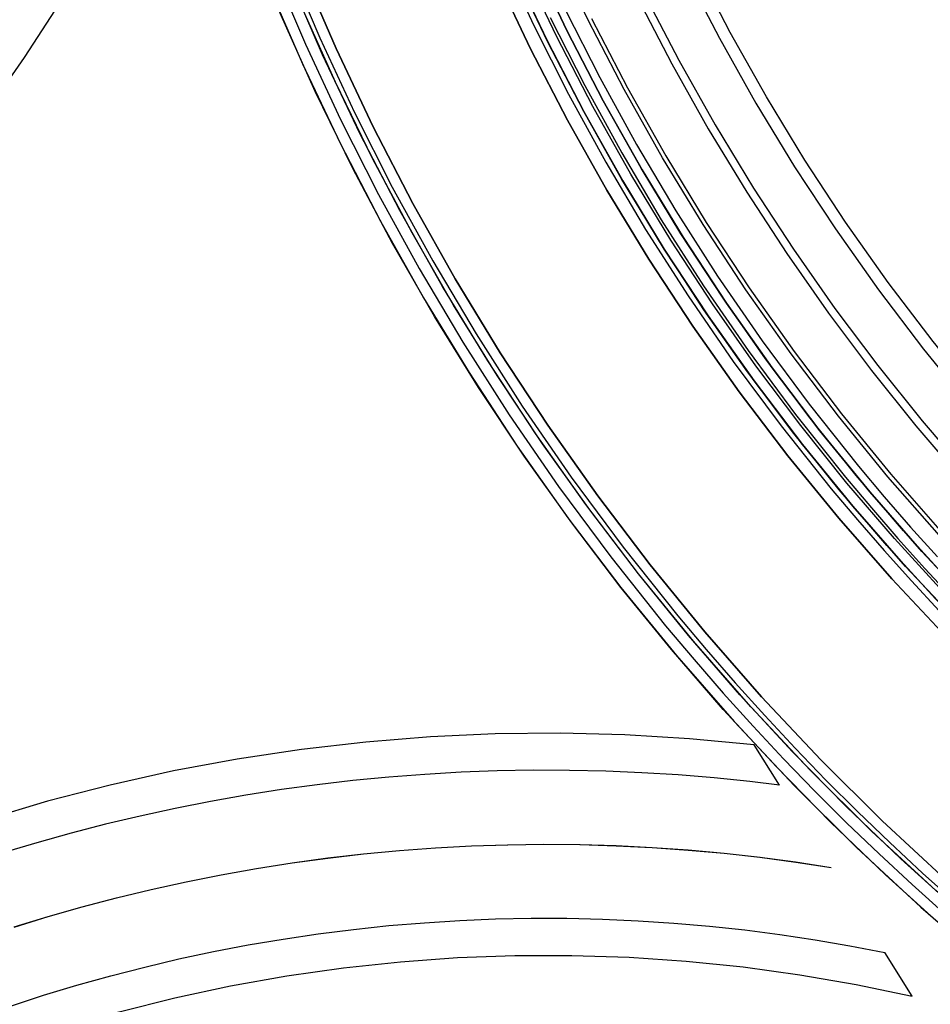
# Model space of a CAD drawing. Header units: millimetres. Extents: x -325 to 325, y -295 to 295.
# Tile 251 of 256: x -141 to -91, y -108 to -54. Entities that reach past the tile are written whole.
import ezdxf

# ---------------------------------------------------------------- set-up
doc = ezdxf.new("R2010")
doc.units = ezdxf.units.MM
doc.layers.add('Default', color=7, linetype='Continuous', true_color=0x000000)

msp = doc.modelspace()

# ---------------------------------------------------------------- linework, layer by layer
at = {"layer": 'Default', "extrusion": (-0.5, -1.80933e-15, 0.866025)}
msp.add_lwpolyline([(99.997, -100.686), (99.937, -97.235), (99.759, -93.787), (99.461, -90.348), (99.045, -86.921), (98.511, -83.511), (97.859, -80.12), (97.091, -76.755), (96.207, -73.418), (95.209, -70.113), (94.097, -66.845), (92.873, -63.617), (91.538, -60.434), (90.094, -57.298), (88.543, -54.214), (86.886, -51.186), (85.125, -48.216), (83.264, -45.309), (81.303, -42.468), (79.245, -39.696), (77.092, -36.997), (74.848, -34.374), (72.515, -31.83), (70.095, -29.368), (67.591, -26.991), (65.007, -24.702), (62.346, -22.503), (59.61, -20.398), (56.803, -18.388), (53.929, -16.476), (50.99, -14.665), (47.991, -12.956), (44.934, -11.352), (41.824, -9.854), (38.664, -8.464), (35.457, -7.185), (32.209, -6.017), (28.922, -4.961), (25.601, -4.02), (22.249, -3.194), (18.871, -2.484), (15.47, -1.891), (12.051, -1.416), (8.617, -1.059), (5.173, -0.82), (1.723, -0.701), (-1.729, -0.701), (-5.179, -0.82), (-8.623, -1.059), (-12.057, -1.416), (-15.476, -1.891), (-18.877, -2.484), (-22.255, -3.194), (-25.607, -4.02), (-28.928, -4.961), (-32.215, -6.017), (-35.464, -7.185), (-38.67, -8.464), (-41.83, -9.854), (-44.94, -11.352), (-47.997, -12.956), (-50.996, -14.665), (-53.935, -16.476), (-56.81, -18.388), (-59.616, -20.398), (-62.352, -22.503), (-65.013, -24.702), (-67.597, -26.991), (-70.101, -29.368), (-72.521, -31.83), (-74.854, -34.374), (-77.098, -36.997), (-79.251, -39.696), (-81.309, -42.468), (-83.27, -45.309), (-85.132, -48.216), (-86.892, -51.186), (-88.549, -54.214), (-90.1, -57.298), (-91.544, -60.434), (-92.879, -63.617), (-94.103, -66.845), (-95.215, -70.113), (-96.213, -73.418), (-97.097, -76.755), (-97.865, -80.12), (-98.517, -83.511), (-99.051, -86.921), (-99.467, -90.348), (-99.765, -93.787), (-99.943, -97.235), (-100.003, -100.686)], dxfattribs=at)
at = {"layer": 'Default'}
for points in [[(-114.446, -50.994), (-112.711, -54.722), (-110.836, -58.427), (-108.819, -62.103), (-106.66, -65.742), (-104.359, -69.336), (-101.917, -72.878), (-99.336, -76.359), (-96.616, -79.772), (-95.205, -81.451), (-93.761, -83.109), (-92.284, -84.747), (-90.773, -86.363)], [(-61.26, -106.106), (-64.886, -103.929), (-68.435, -101.627), (-71.902, -99.204), (-75.283, -96.663), (-78.575, -94.007), (-81.773, -91.239), (-84.873, -88.362), (-87.873, -85.38), (-90.767, -82.296), (-93.554, -79.114), (-96.229, -75.838), (-98.789, -72.472), (-101.232, -69.019), (-103.553, -65.483), (-105.752, -61.87), (-107.825, -58.183), (-109.769, -54.427), (-111.582, -50.605)], [(-126.804, -51.635), (-125.061, -55.724), (-123.166, -59.797), (-121.116, -63.846), (-118.912, -67.863), (-116.553, -71.839), (-114.039, -75.767), (-111.371, -79.637), (-108.549, -83.442), (-105.578, -87.172), (-104.036, -89.006), (-102.458, -90.818), (-100.843, -92.608), (-99.193, -94.373), (-97.507, -96.113), (-95.787, -97.828), (-94.033, -99.515), (-92.245, -101.175), (-90.425, -102.805), (-88.572, -104.405), (-86.688, -105.975), (-84.773, -107.513), (-82.829, -109.018)], [(-126.018, -51.315), (-124.286, -55.379), (-122.402, -59.427), (-120.366, -63.45), (-118.175, -67.442), (-115.831, -71.394), (-113.332, -75.297), (-110.68, -79.144), (-107.877, -82.925), (-104.923, -86.631), (-103.391, -88.454), (-101.823, -90.255), (-100.218, -92.034), (-98.578, -93.788), (-96.903, -95.518), (-95.194, -97.222), (-93.45, -98.899), (-91.674, -100.548), (-89.864, -102.168), (-88.023, -103.758), (-86.151, -105.318), (-84.248, -106.846), (-82.315, -108.342)], [(-113.839, -51.629), (-111.99, -55.528), (-110.006, -59.36), (-107.892, -63.122), (-105.649, -66.808), (-103.28, -70.415), (-100.788, -73.938), (-98.176, -77.373), (-95.447, -80.715), (-92.604, -83.962), (-89.651, -87.108), (-86.591, -90.15), (-83.427, -93.085), (-80.165, -95.909), (-76.806, -98.619), (-73.357, -101.212), (-69.82, -103.683), (-66.199, -106.031), (-62.5, -108.253)], [(-62.5, -108.253), (-66.199, -106.031), (-69.82, -103.683), (-73.357, -101.212), (-76.806, -98.619), (-80.165, -95.909), (-83.427, -93.085), (-86.591, -90.15), (-89.651, -87.108), (-92.604, -83.962), (-95.447, -80.715), (-98.176, -77.373), (-100.788, -73.938), (-103.28, -70.415), (-105.649, -66.808), (-107.892, -63.122), (-110.006, -59.36), (-111.99, -55.528), (-113.839, -51.629)], [(-62.222, -107.772), (-65.138, -106.035), (-68.05, -104.19), (-70.952, -102.236), (-73.84, -100.17), (-76.71, -97.99), (-79.554, -95.695), (-82.368, -93.284), (-85.146, -90.755), (-87.882, -88.109), (-90.569, -85.345), (-93.2, -82.463), (-95.771, -79.463), (-98.272, -76.348), (-100.699, -73.117), (-103.043, -69.774), (-105.299, -66.321), (-107.459, -62.761), (-109.517, -59.097), (-111.466, -55.332), (-113.3, -51.473)], [(-112.747, -51.134), (-110.914, -54.995), (-108.95, -58.79), (-106.856, -62.516), (-104.635, -66.167), (-102.288, -69.739), (-99.82, -73.228), (-97.233, -76.63), (-94.53, -79.94), (-91.715, -83.155), (-88.79, -86.272), (-85.759, -89.285), (-82.626, -92.192), (-79.395, -94.989), (-76.069, -97.673), (-72.653, -100.24), (-69.149, -102.688), (-65.564, -105.014), (-61.9, -107.214)], [(-61.9, -107.214), (-65.564, -105.014), (-69.149, -102.688), (-72.653, -100.24), (-76.069, -97.673), (-79.395, -94.989), (-82.626, -92.192), (-85.759, -89.285), (-88.79, -86.272), (-91.715, -83.155), (-94.53, -79.94), (-97.233, -76.63), (-99.82, -73.228), (-102.288, -69.739), (-104.635, -66.167), (-106.856, -62.516), (-108.95, -58.79), (-110.914, -54.995), (-112.747, -51.134)], [(-61.9, -107.214), (-64.801, -105.486), (-67.697, -103.651), (-70.585, -101.707), (-73.458, -99.651), (-76.312, -97.483), (-79.142, -95.2), (-81.942, -92.801), (-84.705, -90.285), (-87.427, -87.653), (-90.1, -84.903), (-92.718, -82.036), (-95.275, -79.052), (-97.763, -75.952), (-100.177, -72.739), (-102.51, -69.413), (-104.754, -65.978), (-106.903, -62.436), (-108.95, -58.791), (-110.889, -55.046), (-112.713, -51.207)], [(-58.002, -100.462), (-61.435, -98.4), (-64.795, -96.221), (-68.077, -93.927), (-71.279, -91.522), (-74.395, -89.007), (-77.423, -86.386), (-80.359, -83.662), (-83.199, -80.839), (-85.939, -77.919), (-88.577, -74.906), (-91.11, -71.804), (-93.534, -68.617), (-95.847, -65.347), (-98.045, -62), (-100.127, -58.579), (-102.089, -55.088), (-103.93, -51.532)], [(-68.15, -118.039), (-72.184, -115.617), (-76.131, -113.056), (-79.988, -110.361), (-83.75, -107.534), (-87.412, -104.58), (-90.969, -101.5), (-94.418, -98.3), (-97.755, -94.982), (-100.975, -91.552), (-104.075, -88.012), (-107.051, -84.367), (-109.899, -80.622), (-112.616, -76.781), (-115.199, -72.848), (-117.645, -68.828), (-119.951, -64.726), (-122.113, -60.548), (-124.131, -56.297), (-126, -51.979)], [(-68.15, -118.039), (-72.184, -115.617), (-76.131, -113.056), (-79.988, -110.361), (-83.75, -107.534), (-87.412, -104.58), (-90.969, -101.5), (-94.418, -98.3), (-97.755, -94.982), (-100.975, -91.552), (-104.075, -88.012), (-107.051, -84.367), (-109.899, -80.622), (-112.616, -76.781), (-115.199, -72.848), (-117.645, -68.828), (-119.951, -64.726), (-122.113, -60.548), (-124.131, -56.297), (-126, -51.979)], [(-67.75, -117.346), (-71.76, -114.938), (-75.684, -112.393), (-79.519, -109.713), (-83.258, -106.903), (-86.898, -103.966), (-90.435, -100.905), (-93.864, -97.723), (-97.181, -94.425), (-100.383, -91.014), (-103.464, -87.495), (-106.423, -83.872), (-109.254, -80.149), (-111.955, -76.33), (-114.523, -72.42), (-116.955, -68.424), (-119.247, -64.346), (-121.397, -60.192), (-123.402, -55.966), (-125.26, -51.673)], [(-125.26, -51.673), (-123.402, -55.966), (-121.397, -60.192), (-119.247, -64.346), (-116.955, -68.424), (-114.523, -72.42), (-111.955, -76.33), (-109.254, -80.149), (-106.423, -83.872), (-103.464, -87.495), (-100.383, -91.014), (-97.181, -94.425), (-93.864, -97.723), (-90.435, -100.905), (-86.898, -103.966), (-83.258, -106.903), (-79.519, -109.713), (-75.684, -112.393), (-71.76, -114.938), (-67.75, -117.346)], [(-63, -109.119), (-66.729, -106.88), (-70.378, -104.513), (-73.944, -102.021), (-77.421, -99.408), (-80.806, -96.677), (-84.095, -93.83), (-87.283, -90.872), (-90.368, -87.805), (-93.345, -84.633), (-96.21, -81.361), (-98.961, -77.992), (-101.594, -74.529), (-104.106, -70.978), (-106.494, -67.343), (-108.755, -63.627), (-110.886, -59.835), (-112.885, -55.972), (-114.75, -52.042)], [(-114.75, -52.042), (-112.885, -55.972), (-110.886, -59.835), (-108.755, -63.627), (-106.494, -67.343), (-104.106, -70.978), (-101.594, -74.529), (-98.961, -77.992), (-96.21, -81.361), (-93.345, -84.633), (-90.368, -87.805), (-87.283, -90.872), (-84.095, -93.83), (-80.806, -96.677), (-77.421, -99.408), (-73.944, -102.021), (-70.378, -104.513), (-66.729, -106.88), (-63, -109.119)], [(-62.5, -108.253), (-65.429, -106.508), (-68.353, -104.656), (-71.269, -102.693), (-74.17, -100.617), (-77.052, -98.428), (-79.909, -96.122), (-82.736, -93.7), (-85.526, -91.161), (-88.274, -88.502), (-90.973, -85.726), (-93.617, -82.831), (-96.198, -79.818), (-98.711, -76.689), (-101.148, -73.444), (-103.503, -70.086), (-105.769, -66.617), (-107.939, -63.041), (-110.006, -59.36), (-111.964, -55.58), (-113.806, -51.703)], [(-104.52, -51.824), (-102.669, -55.401), (-100.695, -58.911), (-98.602, -62.352), (-96.391, -65.718), (-94.065, -69.006), (-91.627, -72.212), (-89.08, -75.331), (-86.427, -78.361), (-83.671, -81.298), (-80.815, -84.137), (-77.863, -86.876), (-74.817, -89.512), (-71.683, -92.041), (-68.464, -94.461), (-65.162, -96.767), (-61.784, -98.959), (-58.331, -101.032)], [(-127.109, -52.436), (-125.223, -56.792), (-123.188, -61.081), (-121.007, -65.296), (-118.681, -69.434), (-116.214, -73.489), (-113.608, -77.457), (-110.867, -81.332), (-107.993, -85.11), (-104.991, -88.787), (-101.864, -92.358), (-98.616, -95.819), (-95.25, -99.165), (-91.77, -102.394), (-88.181, -105.5), (-84.487, -108.481), (-80.692, -111.333), (-76.802, -114.052), (-72.819, -116.635), (-68.75, -119.078)], [(-127.109, -52.436), (-125.223, -56.792), (-123.188, -61.081), (-121.007, -65.296), (-118.681, -69.434), (-116.214, -73.489), (-113.608, -77.457), (-110.867, -81.332), (-107.993, -85.11), (-104.991, -88.787), (-101.864, -92.358), (-98.616, -95.819), (-95.25, -99.165), (-91.77, -102.394), (-88.181, -105.5), (-84.487, -108.481), (-80.692, -111.333), (-76.802, -114.052), (-72.819, -116.635), (-68.75, -119.078)], [(-107.12, -53.175), (-105.246, -56.792), (-103.269, -60.313), (-101.193, -63.735), (-99.025, -67.054), (-96.772, -70.266), (-94.44, -73.37), (-92.036, -76.364), (-89.566, -79.247), (-87.037, -82.017), (-84.455, -84.673), (-81.826, -87.216), (-79.156, -89.646), (-76.452, -91.963), (-73.718, -94.169), (-70.961, -96.264), (-68.185, -98.249), (-65.396, -100.127), (-62.598, -101.9), (-59.796, -103.569)], [(-106.731, -52.982), (-104.865, -56.586), (-102.895, -60.095), (-100.826, -63.504), (-98.666, -66.811), (-96.421, -70.011), (-94.098, -73.105), (-91.702, -76.088), (-89.241, -78.96), (-86.721, -81.719), (-84.149, -84.366), (-81.529, -86.9), (-78.869, -89.321), (-76.175, -91.63), (-73.451, -93.828), (-70.704, -95.915), (-67.938, -97.893), (-65.159, -99.765), (-62.371, -101.531), (-59.579, -103.194)], [(-142.262, -59.318), (-140.252, -56.445), (-138.343, -53.503)], [(-68.15, -118.039), (-71.291, -116.169), (-74.427, -114.185), (-77.554, -112.085), (-80.667, -109.866), (-83.759, -107.527), (-86.826, -105.067), (-89.861, -102.483), (-92.858, -99.775), (-95.812, -96.942), (-98.715, -93.984), (-101.561, -90.902), (-104.342, -87.695), (-107.053, -84.364), (-109.686, -80.912), (-112.233, -77.34), (-114.688, -73.65), (-117.044, -69.846), (-119.293, -65.931), (-121.429, -61.909), (-123.445, -57.784), (-125.335, -53.562)], [(-68.75, -119.078), (-71.919, -117.192), (-75.084, -115.19), (-78.239, -113.071), (-81.379, -110.832), (-84.499, -108.472), (-87.593, -105.989), (-90.655, -103.382), (-93.68, -100.65), (-96.66, -97.792), (-99.588, -94.807), (-102.46, -91.697), (-105.266, -88.461), (-108.001, -85.1), (-110.657, -81.617), (-113.227, -78.013), (-115.703, -74.29), (-118.08, -70.451), (-120.349, -66.501), (-122.504, -62.442), (-124.538, -58.28), (-126.444, -54.02)], [(-111.817, -54.287), (-109.956, -57.963), (-107.955, -61.61), (-105.813, -65.22), (-103.531, -68.785), (-101.108, -72.299), (-98.547, -75.753), (-95.849, -79.139), (-94.449, -80.804), (-93.017, -82.45), (-91.551, -84.074), (-90.053, -85.677)], [(-110.99, -53.886), (-109.143, -57.534), (-107.157, -61.154), (-105.031, -64.737), (-102.765, -68.277), (-100.36, -71.764), (-97.818, -75.193), (-95.14, -78.554), (-93.751, -80.207), (-92.329, -81.84), (-90.874, -83.452)], [(-109.582, -54.334), (-107.641, -58.084), (-105.572, -61.765), (-103.377, -65.372), (-101.059, -68.901), (-98.621, -72.348), (-96.065, -75.709), (-93.395, -78.98), (-90.613, -82.156), (-87.723, -85.235), (-84.729, -88.212), (-81.634, -91.084), (-78.441, -93.847), (-75.155, -96.499), (-71.78, -99.036), (-68.319, -101.454), (-64.776, -103.752), (-61.156, -105.926)], [(-100.792, -93.614), (-104.284, -93.285), (-107.784, -93.078), (-111.29, -92.992), (-114.796, -93.028), (-118.3, -93.186), (-121.795, -93.465), (-125.279, -93.866), (-128.747, -94.387), (-132.195, -95.028), (-135.618, -95.789), (-139.013, -96.668), (-142.375, -97.664)], [(-99.422, -95.793), (-100.792, -93.614)], [(-101.014, -95.602), (-102.958, -95.404), (-104.906, -95.245), (-106.859, -95.124), (-108.815, -95.041), (-110.772, -94.997), (-112.731, -94.992), (-114.689, -95.026), (-116.645, -95.098), (-118.599, -95.21), (-120.549, -95.359), (-122.493, -95.547), (-124.432, -95.773), (-126.364, -96.036), (-128.287, -96.338), (-130.201, -96.676), (-132.104, -97.051), (-133.996, -97.463), (-135.875, -97.91), (-137.741, -98.393), (-139.592, -98.911), (-141.427, -99.463)], [(-99.422, -95.793), (-101.014, -95.602)], [(-140.812, -103.464), (-138.984, -102.902), (-137.139, -102.376), (-135.279, -101.886), (-133.404, -101.432), (-131.517, -101.016), (-129.617, -100.637), (-127.706, -100.297), (-125.786, -99.995), (-123.857, -99.733), (-121.92, -99.509), (-119.977, -99.326), (-118.029, -99.182), (-116.077, -99.078), (-114.123, -99.014), (-112.167, -98.991), (-110.212, -99.008), (-108.257, -99.065), (-106.305, -99.162), (-104.356, -99.299), (-102.412, -99.476), (-100.474, -99.693), (-98.544, -99.949), (-96.622, -100.245)], [(-140.812, -103.464), (-138.983, -102.902), (-137.138, -102.376), (-135.278, -101.886), (-133.404, -101.433), (-131.516, -101.016), (-129.617, -100.638), (-127.706, -100.298), (-125.785, -99.996), (-123.856, -99.733), (-121.92, -99.51), (-119.977, -99.326), (-118.029, -99.182), (-116.077, -99.079), (-114.123, -99.015), (-112.167, -98.991), (-110.211, -99.008), (-108.256, -99.065), (-106.304, -99.162), (-104.356, -99.3), (-102.412, -99.477), (-100.474, -99.694), (-98.544, -99.95), (-96.622, -100.245)], [(-140.811, -103.465), (-138.982, -102.903), (-137.138, -102.377), (-135.277, -101.887), (-133.403, -101.433), (-131.515, -101.017), (-129.616, -100.639), (-127.705, -100.298), (-125.785, -99.997), (-123.855, -99.734), (-121.919, -99.511), (-119.976, -99.327), (-118.028, -99.183), (-116.076, -99.079), (-114.122, -99.016), (-112.166, -98.992), (-110.21, -99.009), (-108.256, -99.066), (-106.304, -99.163), (-104.355, -99.301), (-102.411, -99.478), (-100.473, -99.695), (-98.543, -99.951), (-96.621, -100.246)], [(-140.81, -103.466), (-138.981, -102.904), (-137.137, -102.378), (-135.276, -101.888), (-133.402, -101.434), (-131.514, -101.018), (-129.615, -100.64), (-127.704, -100.299), (-125.784, -99.998), (-123.854, -99.735), (-121.918, -99.512), (-119.975, -99.328), (-118.027, -99.184), (-116.075, -99.081), (-114.121, -99.017), (-112.165, -98.993), (-110.209, -99.01), (-108.255, -99.067), (-106.303, -99.165), (-104.354, -99.302), (-102.41, -99.479), (-100.472, -99.696), (-98.542, -99.952), (-96.62, -100.248)], [(-141.022, -107.74), (-139.231, -107.158), (-137.423, -106.611), (-135.598, -106.101), (-133.758, -105.628), (-131.904, -105.192), (-130.037, -104.794), (-128.158, -104.435), (-126.268, -104.114), (-124.369, -103.833), (-122.461, -103.592), (-120.547, -103.391), (-118.627, -103.231), (-116.702, -103.111), (-114.774, -103.032), (-112.844, -102.994), (-110.914, -102.996), (-108.985, -103.04), (-107.057, -103.124), (-105.133, -103.25), (-103.213, -103.415), (-101.3, -103.622), (-99.393, -103.868), (-97.495, -104.154), (-95.607, -104.479), (-93.729, -104.844)], [(-92.239, -107.212), (-93.729, -104.844)], [(-141.053, -109.863), (-138.111, -108.904), (-135.136, -108.048), (-132.134, -107.296), (-129.108, -106.648), (-126.061, -106.107), (-122.996, -105.671), (-119.919, -105.342), (-116.832, -105.121), (-113.739, -105.007), (-110.644, -105), (-107.551, -105.101), (-104.463, -105.31), (-101.384, -105.626), (-98.318, -106.048), (-95.269, -106.578), (-92.239, -107.212)]]:
    msp.add_lwpolyline(points, dxfattribs=at)
at = {"layer": 'Default', "extrusion": (0.846488, 0.532407, -2.89667e-15)}
msp.add_lwpolyline([(-41.645, 235), (-41.644, 235.085), (-41.642, 235.169), (-41.638, 235.253), (-41.632, 235.337), (-41.625, 235.42), (-41.616, 235.504), (-41.606, 235.587), (-41.593, 235.67), (-41.58, 235.753), (-41.564, 235.835), (-41.547, 235.917), (-41.529, 235.999), (-41.509, 236.081), (-41.487, 236.162), (-41.464, 236.243), (-41.439, 236.324), (-41.412, 236.405), (-41.384, 236.486), (-41.354, 236.566), (-41.322, 236.646), (-41.289, 236.726), (-41.255, 236.805), (-41.218, 236.884), (-41.18, 236.963), (-41.141, 237.042), (-41.1, 237.121), (-41.013, 237.277), (-40.919, 237.433), (-40.819, 237.587), (-40.726, 237.721), (-40.629, 237.854), (-40.528, 237.984), (-40.422, 238.112), (-40.313, 238.237), (-40.199, 238.361), (-40.081, 238.483), (-39.959, 238.602), (-39.833, 238.72), (-39.702, 238.835), (-39.568, 238.948), (-39.429, 239.059), (-39.286, 239.168), (-39.139, 239.275), (-38.987, 239.379), (-38.761, 239.527), (-38.547, 239.658), (-38.401, 239.742), (-38.254, 239.823), (-38.104, 239.902), (-37.953, 239.978), (-37.799, 240.052), (-37.643, 240.123), (-37.485, 240.191), (-37.325, 240.257), (-37.163, 240.321), (-36.999, 240.381), (-36.833, 240.44), (-36.665, 240.495), (-36.323, 240.599), (-35.99, 240.687), (-35.655, 240.765), (-35.319, 240.832), (-34.98, 240.887), (-34.64, 240.931), (-34.297, 240.965), (-33.953, 240.987), (-33.606, 240.998), (-33.25, 240.998), (-32.897, 240.987), (-32.546, 240.964), (-32.199, 240.929), (-31.855, 240.883), (-31.514, 240.826), (-31.176, 240.756), (-30.842, 240.676), (-30.666, 240.629), (-30.493, 240.578), (-30.323, 240.525), (-30.154, 240.47), (-29.988, 240.411), (-29.824, 240.349), (-29.662, 240.284), (-29.502, 240.217), (-29.345, 240.147), (-29.189, 240.073), (-29.036, 239.997), (-28.885, 239.918), (-28.737, 239.836), (-28.59, 239.751), (-28.446, 239.663), (-28.226, 239.521), (-28.15, 239.469), (-28, 239.364), (-27.855, 239.256), (-27.714, 239.145), (-27.577, 239.032), (-27.445, 238.917), (-27.317, 238.8), (-27.194, 238.68), (-27.074, 238.557), (-26.959, 238.432), (-26.849, 238.305), (-26.742, 238.175), (-26.64, 238.043), (-26.543, 237.909), (-26.449, 237.772), (-26.36, 237.633), (-26.266, 237.475), (-26.177, 237.316), (-26.095, 237.156), (-26.019, 236.996), (-25.949, 236.834), (-25.885, 236.672), (-25.827, 236.509), (-25.801, 236.427), (-25.776, 236.345), (-25.752, 236.262), (-25.73, 236.18), (-25.709, 236.097), (-25.69, 236.014), (-25.673, 235.931), (-25.657, 235.847), (-25.642, 235.763), (-25.629, 235.679), (-25.618, 235.595), (-25.608, 235.511), (-25.6, 235.426), (-25.593, 235.341), (-25.588, 235.256), (-25.584, 235.171), (-25.582, 235.086), (-25.581, 235)], dxfattribs=at)
at = {"layer": 'Default', "extrusion": (0.846488, 0.532407, -2.97053e-15)}
msp.add_lwpolyline([(-25.581, 235), (-25.581, 234.914), (-25.584, 234.828), (-25.587, 234.743), (-25.593, 234.658), (-25.599, 234.573), (-25.608, 234.488), (-25.617, 234.404), (-25.629, 234.32), (-25.641, 234.236), (-25.656, 234.153), (-25.671, 234.07), (-25.689, 233.987), (-25.707, 233.904), (-25.728, 233.822), (-25.749, 233.74), (-25.772, 233.658), (-25.797, 233.577), (-25.823, 233.495), (-25.851, 233.414), (-25.88, 233.334), (-25.943, 233.173), (-26.012, 233.014), (-26.087, 232.856), (-26.168, 232.698), (-26.255, 232.542), (-26.348, 232.387), (-26.437, 232.248), (-26.531, 232.11), (-26.629, 231.975), (-26.732, 231.842), (-26.838, 231.712), (-26.949, 231.584), (-27.064, 231.459), (-27.183, 231.336), (-27.306, 231.215), (-27.434, 231.097), (-27.565, 230.981), (-27.701, 230.868), (-27.841, 230.757), (-27.986, 230.648), (-28.134, 230.542), (-28.357, 230.392), (-28.573, 230.258), (-28.719, 230.172), (-28.867, 230.09), (-29.018, 230.01), (-29.171, 229.933), (-29.327, 229.859), (-29.484, 229.788), (-29.644, 229.72), (-29.806, 229.654), (-29.97, 229.592), (-30.137, 229.533), (-30.305, 229.477), (-30.476, 229.423), (-30.65, 229.373), (-30.908, 229.304), (-31.159, 229.244), (-31.497, 229.175), (-31.838, 229.117), (-32.182, 229.071), (-32.53, 229.036), (-32.881, 229.013), (-33.235, 229.002), (-33.593, 229.001), (-33.94, 229.013), (-34.285, 229.035), (-34.629, 229.068), (-34.97, 229.112), (-35.309, 229.167), (-35.645, 229.233), (-35.98, 229.311), (-36.313, 229.399), (-36.656, 229.502), (-36.825, 229.558), (-36.991, 229.616), (-37.155, 229.677), (-37.317, 229.74), (-37.478, 229.806), (-37.636, 229.874), (-37.792, 229.945), (-37.946, 230.019), (-38.098, 230.095), (-38.247, 230.174), (-38.395, 230.255), (-38.541, 230.339), (-38.685, 230.425), (-38.905, 230.565), (-39.134, 230.722), (-39.281, 230.828), (-39.424, 230.937), (-39.564, 231.049), (-39.698, 231.162), (-39.829, 231.277), (-39.956, 231.394), (-40.078, 231.514), (-40.196, 231.636), (-40.31, 231.759), (-40.42, 231.885), (-40.526, 232.013), (-40.627, 232.143), (-40.724, 232.276), (-40.817, 232.41), (-40.917, 232.565), (-41.011, 232.72), (-41.098, 232.877), (-41.14, 232.956), (-41.179, 233.034), (-41.217, 233.114), (-41.254, 233.193), (-41.289, 233.273), (-41.322, 233.352), (-41.353, 233.433), (-41.383, 233.513), (-41.411, 233.593), (-41.438, 233.674), (-41.463, 233.755), (-41.487, 233.837), (-41.508, 233.918), (-41.529, 234), (-41.547, 234.082), (-41.564, 234.164), (-41.58, 234.247), (-41.593, 234.329), (-41.605, 234.412), (-41.616, 234.496), (-41.625, 234.579), (-41.632, 234.663), (-41.638, 234.747), (-41.642, 234.831), (-41.644, 234.915), (-41.645, 235)], dxfattribs=at)
at = {"layer": 'Default', "extrusion": (0.846488, 0.532407, 8.42017e-16)}
msp.add_lwpolyline([(-38.847, 235), (-38.847, 235.053), (-38.845, 235.105), (-38.843, 235.158), (-38.839, 235.21), (-38.835, 235.263), (-38.83, 235.315), (-38.824, 235.367), (-38.817, 235.419), (-38.809, 235.471), (-38.8, 235.523), (-38.79, 235.575), (-38.779, 235.626), (-38.767, 235.678), (-38.754, 235.729), (-38.726, 235.832), (-38.694, 235.933), (-38.659, 236.035), (-38.62, 236.135), (-38.577, 236.235), (-38.531, 236.334), (-38.481, 236.432), (-38.427, 236.529), (-38.37, 236.625), (-38.315, 236.713), (-38.256, 236.8), (-38.195, 236.885), (-38.131, 236.97), (-38.064, 237.053), (-37.995, 237.135), (-37.922, 237.216), (-37.848, 237.296), (-37.774, 237.37), (-37.699, 237.443), (-37.622, 237.514), (-37.542, 237.584), (-37.46, 237.653), (-37.377, 237.721), (-37.291, 237.787), (-37.203, 237.851), (-37.104, 237.92), (-37.004, 237.988), (-36.901, 238.053), (-36.796, 238.116), (-36.689, 238.178), (-36.58, 238.237), (-36.47, 238.295), (-36.357, 238.35), (-36.243, 238.404), (-36.127, 238.455), (-36.009, 238.504), (-35.89, 238.551), (-35.769, 238.596), (-35.646, 238.638), (-35.523, 238.679), (-35.398, 238.717), (-35.278, 238.751), (-35.158, 238.783), (-35.036, 238.813), (-34.914, 238.84), (-34.791, 238.866), (-34.667, 238.889), (-34.542, 238.91), (-34.417, 238.929), (-34.293, 238.946), (-34.168, 238.96), (-34.043, 238.972), (-33.918, 238.982), (-33.793, 238.99), (-33.667, 238.995), (-33.541, 238.999), (-33.416, 239), (-33.169, 238.996), (-33.045, 238.991), (-32.922, 238.983), (-32.8, 238.973), (-32.677, 238.962), (-32.555, 238.948), (-32.433, 238.932), (-32.31, 238.913), (-32.188, 238.893), (-32.066, 238.87), (-31.945, 238.845), (-31.825, 238.818), (-31.706, 238.788), (-31.588, 238.757), (-31.471, 238.723), (-31.351, 238.686), (-31.233, 238.647), (-31.115, 238.605), (-31, 238.562), (-30.885, 238.516), (-30.773, 238.468), (-30.662, 238.418), (-30.552, 238.366), (-30.439, 238.309), (-30.328, 238.25), (-30.22, 238.189), (-30.113, 238.126), (-30.009, 238.061), (-29.907, 237.993), (-29.808, 237.924), (-29.71, 237.853), (-29.625, 237.787), (-29.542, 237.72), (-29.461, 237.651), (-29.382, 237.582), (-29.305, 237.51), (-29.231, 237.438), (-29.159, 237.364), (-29.089, 237.289), (-29.017, 237.208), (-28.949, 237.126), (-28.883, 237.043), (-28.819, 236.959), (-28.759, 236.873), (-28.701, 236.787), (-28.646, 236.7), (-28.594, 236.611), (-28.542, 236.517), (-28.493, 236.422), (-28.447, 236.326), (-28.405, 236.229), (-28.366, 236.131), (-28.33, 236.033), (-28.298, 235.934), (-28.268, 235.834), (-28.242, 235.731), (-28.219, 235.628), (-28.199, 235.524), (-28.183, 235.419), (-28.17, 235.315), (-28.162, 235.21), (-28.156, 235.105), (-28.154, 235)], dxfattribs=at)
at = {"layer": 'Default', "extrusion": (0.846488, 0.532407, -3.42798e-15)}
msp.add_lwpolyline([(-28.154, 235), (-28.156, 234.895), (-28.162, 234.79), (-28.17, 234.685), (-28.183, 234.581), (-28.199, 234.476), (-28.219, 234.372), (-28.242, 234.269), (-28.268, 234.166), (-28.298, 234.066), (-28.33, 233.967), (-28.366, 233.869), (-28.405, 233.771), (-28.447, 233.675), (-28.493, 233.579), (-28.542, 233.483), (-28.594, 233.389), (-28.646, 233.301), (-28.701, 233.213), (-28.759, 233.127), (-28.819, 233.041), (-28.883, 232.957), (-28.949, 232.874), (-29.017, 232.792), (-29.089, 232.712), (-29.158, 232.636), (-29.231, 232.563), (-29.305, 232.49), (-29.382, 232.419), (-29.461, 232.349), (-29.542, 232.28), (-29.625, 232.213), (-29.71, 232.148), (-29.807, 232.076), (-29.907, 232.007), (-30.008, 231.94), (-30.113, 231.875), (-30.219, 231.811), (-30.328, 231.75), (-30.438, 231.691), (-30.551, 231.634), (-30.661, 231.582), (-30.772, 231.532), (-30.884, 231.484), (-30.999, 231.439), (-31.114, 231.395), (-31.232, 231.354), (-31.35, 231.314), (-31.47, 231.277), (-31.587, 231.244), (-31.705, 231.212), (-31.824, 231.183), (-31.944, 231.156), (-32.065, 231.131), (-32.186, 231.108), (-32.309, 231.087), (-32.432, 231.068), (-32.553, 231.052), (-32.675, 231.038), (-32.798, 231.027), (-32.921, 231.017), (-33.044, 231.01), (-33.167, 231.004), (-33.414, 231), (-33.54, 231.001), (-33.665, 231.004), (-33.791, 231.01), (-33.917, 231.018), (-34.042, 231.028), (-34.167, 231.04), (-34.291, 231.054), (-34.415, 231.071), (-34.54, 231.09), (-34.665, 231.111), (-34.789, 231.134), (-34.912, 231.16), (-35.035, 231.187), (-35.156, 231.217), (-35.277, 231.249), (-35.396, 231.283), (-35.521, 231.321), (-35.645, 231.361), (-35.768, 231.404), (-35.888, 231.449), (-36.008, 231.496), (-36.125, 231.545), (-36.242, 231.596), (-36.356, 231.649), (-36.468, 231.705), (-36.579, 231.762), (-36.688, 231.822), (-36.795, 231.883), (-36.9, 231.946), (-37.003, 232.012), (-37.104, 232.079), (-37.202, 232.148), (-37.29, 232.213), (-37.376, 232.279), (-37.46, 232.346), (-37.541, 232.415), (-37.621, 232.485), (-37.699, 232.557), (-37.774, 232.629), (-37.847, 232.703), (-37.922, 232.783), (-37.994, 232.864), (-38.064, 232.946), (-38.13, 233.03), (-38.195, 233.114), (-38.256, 233.2), (-38.314, 233.287), (-38.37, 233.375), (-38.427, 233.471), (-38.481, 233.568), (-38.53, 233.666), (-38.577, 233.765), (-38.62, 233.865), (-38.659, 233.965), (-38.694, 234.066), (-38.726, 234.168), (-38.754, 234.27), (-38.767, 234.322), (-38.779, 234.373), (-38.79, 234.425), (-38.8, 234.477), (-38.809, 234.529), (-38.817, 234.581), (-38.824, 234.633), (-38.83, 234.685), (-38.835, 234.737), (-38.839, 234.79), (-38.843, 234.842), (-38.845, 234.895), (-38.847, 234.947), (-38.847, 235)], dxfattribs=at)
at = {"layer": 'Default', "extrusion": (1, 0, 0)}
for points in [[(-100.413, 240.998), (-100.413, 238.997)], [(-100.413, 231.003), (-100.413, 229.002)]]:
    msp.add_lwpolyline(points, dxfattribs=at)
at = {"layer": 'Default', "extrusion": (9.9476e-16, -0.5, 0.866025)}
msp.add_lwpolyline([(99.997, 39.629), (99.937, 43.081), (99.759, 46.528), (99.461, 49.967), (99.045, 53.394), (98.511, 56.805), (97.859, 60.195), (97.091, 63.561), (96.207, 66.898), (95.209, 70.202), (94.097, 73.47), (92.873, 76.698), (91.538, 79.882), (90.094, 83.017), (88.543, 86.101), (86.886, 89.13), (85.125, 92.1), (83.264, 95.007), (81.303, 97.848), (79.245, 100.619), (77.092, 103.318), (74.848, 105.941), (72.515, 108.485), (70.095, 110.947), (67.591, 113.324), (65.007, 115.614), (62.346, 117.812), (59.61, 119.918), (56.803, 121.927), (53.929, 123.839), (50.99, 125.651), (47.991, 127.359), (44.934, 128.964), (41.824, 130.461), (38.664, 131.851), (35.457, 133.131), (32.209, 134.299), (28.922, 135.354), (25.601, 136.296), (22.249, 137.122), (18.871, 137.832), (15.47, 138.425), (12.051, 138.9), (8.617, 139.257), (5.173, 139.495), (1.723, 139.614), (-1.729, 139.614), (-5.179, 139.495), (-8.623, 139.257), (-12.057, 138.9), (-15.476, 138.425), (-18.877, 137.832), (-22.255, 137.122), (-25.607, 136.296), (-28.928, 135.354), (-32.215, 134.299), (-35.464, 133.131), (-38.67, 131.851), (-41.83, 130.461), (-44.94, 128.964), (-47.997, 127.359), (-50.996, 125.651), (-53.935, 123.839), (-56.81, 121.927), (-59.616, 119.918), (-62.352, 117.812), (-65.013, 115.614), (-67.597, 113.324), (-70.101, 110.947), (-72.521, 108.485), (-74.854, 105.941), (-77.098, 103.318), (-79.251, 100.619), (-81.309, 97.848), (-83.27, 95.007), (-85.132, 92.1), (-86.892, 89.13), (-88.549, 86.101), (-90.1, 83.017), (-91.544, 79.882), (-92.879, 76.698), (-94.103, 73.47), (-95.215, 70.202), (-96.213, 66.898), (-97.097, 63.561), (-97.865, 60.195), (-98.517, 56.805), (-99.051, 53.394), (-99.467, 49.967), (-99.765, 46.528), (-99.943, 43.081), (-100.003, 39.629)], dxfattribs=at)
at = {"layer": 'Default', "extrusion": (-0.25, -0.433013, 0.866025)}
msp.add_lwpolyline([(99.995, -100.684), (99.936, -97.233), (99.757, -93.785), (99.46, -90.346), (99.043, -86.919), (98.509, -83.508), (97.858, -80.118), (97.09, -76.753), (96.206, -73.415), (95.207, -70.111), (94.095, -66.843), (92.871, -63.615), (91.536, -60.431), (90.092, -57.296), (88.541, -54.212), (86.884, -51.183), (85.124, -48.214), (83.262, -45.307), (81.301, -42.466), (79.243, -39.694), (77.091, -36.995), (74.846, -34.372), (72.513, -31.828), (70.093, -29.366), (67.59, -26.989), (65.006, -24.7), (62.344, -22.501), (59.609, -20.396), (56.802, -18.386), (53.927, -16.474), (50.989, -14.663), (47.989, -12.954), (44.932, -11.35), (41.822, -9.852), (38.662, -8.462), (35.456, -7.182), (32.207, -6.014), (28.921, -4.959), (25.599, -4.017), (22.247, -3.191), (18.869, -2.481), (15.468, -1.888), (12.049, -1.413), (8.615, -1.056), (5.172, -0.818), (1.721, -0.699), (-1.731, -0.699), (-5.181, -0.818), (-8.625, -1.056), (-12.058, -1.413), (-15.478, -1.888), (-18.878, -2.481), (-22.257, -3.191), (-25.609, -4.017), (-28.93, -4.959), (-32.217, -6.014), (-35.465, -7.182), (-38.671, -8.462), (-41.831, -9.852), (-44.942, -11.35), (-47.998, -12.954), (-50.998, -14.663), (-53.937, -16.474), (-56.811, -18.386), (-59.618, -20.396), (-62.354, -22.501), (-65.015, -24.7), (-67.599, -26.989), (-70.102, -29.366), (-72.522, -31.828), (-74.856, -34.372), (-77.1, -36.995), (-79.252, -39.694), (-81.31, -42.466), (-83.271, -45.307), (-85.133, -48.214), (-86.893, -51.183), (-88.55, -54.212), (-90.101, -57.296), (-91.545, -60.431), (-92.88, -63.615), (-94.104, -66.843), (-95.216, -70.111), (-96.215, -73.415), (-97.099, -76.753), (-97.867, -80.118), (-98.519, -83.508), (-99.053, -86.919), (-99.469, -90.346), (-99.766, -93.785), (-99.945, -97.233), (-100.005, -100.684)], dxfattribs=at)
at = {"layer": 'Default', "extrusion": (-9.06055e-16, 0.5, 0.866025)}
msp.add_lwpolyline([(96.003, 367.517), (95.979, 365.387), (95.908, 363.238), (95.786, 361.072), (95.615, 358.891), (95.391, 356.697), (95.115, 354.491), (94.785, 352.274), (94.4, 350.049), (93.96, 347.817), (93.463, 345.581), (92.909, 343.342), (92.297, 341.102), (91.627, 338.864), (90.898, 336.63), (90.11, 334.401), (89.263, 332.18), (88.356, 329.97), (87.389, 327.773), (86.363, 325.59), (85.278, 323.425), (84.134, 321.28), (82.932, 319.156), (81.672, 317.057), (80.355, 314.985), (78.981, 312.942), (77.552, 310.93), (76.069, 308.952), (74.533, 307.009), (72.945, 305.104), (71.307, 303.238), (69.62, 301.415), (67.885, 299.635), (66.106, 297.901), (64.282, 296.214), (62.417, 294.575), (60.512, 292.988), (58.569, 291.451), (56.59, 289.968), (54.578, 288.539), (52.535, 287.166), (50.463, 285.849), (48.364, 284.588), (46.241, 283.386), (44.095, 282.242), (41.93, 281.157), (39.748, 280.131), (37.55, 279.165), (35.34, 278.258), (33.12, 277.41), (30.891, 276.622), (28.656, 275.893), (26.418, 275.223), (24.179, 274.611), (21.94, 274.057), (19.703, 273.56), (17.472, 273.12), (15.246, 272.735), (13.03, 272.405), (10.823, 272.129), (8.629, 271.906), (6.448, 271.734), (4.283, 271.613), (2.134, 271.541), (0.003, 271.517), (-2.128, 271.541), (-4.277, 271.613), (-6.442, 271.734), (-8.623, 271.906), (-10.817, 272.129), (-13.024, 272.405), (-15.24, 272.735), (-17.465, 273.12), (-19.697, 273.56), (-21.933, 274.057), (-24.172, 274.611), (-26.412, 275.223), (-28.65, 275.893), (-30.885, 276.622), (-33.113, 277.41), (-35.334, 278.258), (-37.544, 279.165), (-39.742, 280.131), (-41.924, 281.157), (-44.089, 282.242), (-46.235, 283.386), (-48.358, 284.588), (-50.457, 285.849), (-52.529, 287.166), (-54.572, 288.539), (-56.584, 289.968), (-58.563, 291.451), (-60.506, 292.988), (-62.411, 294.575), (-64.276, 296.214), (-66.099, 297.901), (-67.879, 299.635), (-69.613, 301.415), (-71.301, 303.238), (-72.939, 305.104), (-74.527, 307.009), (-76.063, 308.952), (-77.546, 310.93), (-78.975, 312.942), (-80.348, 314.985), (-81.666, 317.057), (-82.926, 319.156), (-84.128, 321.28), (-85.272, 323.425), (-86.357, 325.59), (-87.383, 327.773), (-88.35, 329.97), (-89.257, 332.18), (-90.104, 334.401), (-90.892, 336.63), (-91.621, 338.864), (-92.291, 341.102), (-92.903, 343.342), (-93.457, 345.581), (-93.954, 347.817), (-94.394, 350.049), (-94.779, 352.274), (-95.109, 354.491), (-95.385, 356.697), (-95.609, 358.891), (-95.78, 361.072), (-95.901, 363.238), (-95.973, 365.387), (-95.997, 367.517)], dxfattribs=at)
at = {"layer": 'Default', "extrusion": (1.03621e-15, -0.5, 0.866025)}
msp.add_lwpolyline([(-96.003, 39.629), (-95.946, 42.943), (-95.774, 46.252), (-95.489, 49.554), (-95.089, 52.844), (-94.576, 56.118), (-93.951, 59.372), (-93.213, 62.603), (-92.365, 65.807), (-91.406, 68.979), (-90.339, 72.117), (-89.164, 75.215), (-87.882, 78.272), (-86.496, 81.282), (-85.007, 84.242), (-83.416, 87.15), (-81.726, 90.001), (-79.939, 92.791), (-78.056, 95.519), (-76.081, 98.18), (-74.015, 100.771), (-71.86, 103.289), (-69.62, 105.731), (-67.297, 108.095), (-64.894, 110.377), (-62.413, 112.574), (-59.858, 114.685), (-57.232, 116.706), (-54.537, 118.636), (-51.778, 120.471), (-48.957, 122.21), (-46.077, 123.85), (-43.143, 125.39), (-40.157, 126.828), (-37.123, 128.162), (-34.045, 129.391), (-30.927, 130.512), (-27.771, 131.525), (-24.583, 132.429), (-21.365, 133.222), (-18.122, 133.904), (-14.857, 134.473), (-11.575, 134.929), (-8.278, 135.272), (-4.972, 135.5), (-1.66, 135.615), (1.654, 135.615), (4.966, 135.5), (8.272, 135.272), (11.568, 134.929), (14.851, 134.473), (18.116, 133.904), (21.359, 133.222), (24.577, 132.429), (27.765, 131.525), (30.92, 130.512), (34.039, 129.391), (37.117, 128.162), (40.151, 126.828), (43.136, 125.39), (46.071, 123.85), (48.95, 122.21), (51.772, 120.471), (54.531, 118.636), (57.226, 116.706), (59.852, 114.685), (62.407, 112.574), (64.888, 110.377), (67.291, 108.095), (69.614, 105.731), (71.854, 103.289), (74.008, 100.771), (76.075, 98.18), (78.05, 95.519), (79.933, 92.791), (81.72, 90.001), (83.41, 87.15), (85.001, 84.242), (86.49, 81.282), (87.876, 78.272), (89.158, 75.215), (90.333, 72.117), (91.4, 68.979), (92.359, 65.807), (93.207, 62.603), (93.945, 59.372), (94.57, 56.118), (95.083, 52.844), (95.483, 49.554), (95.768, 46.252), (95.94, 42.943), (95.997, 39.629)], dxfattribs=at)

doc.saveas('drawing.dxf')
